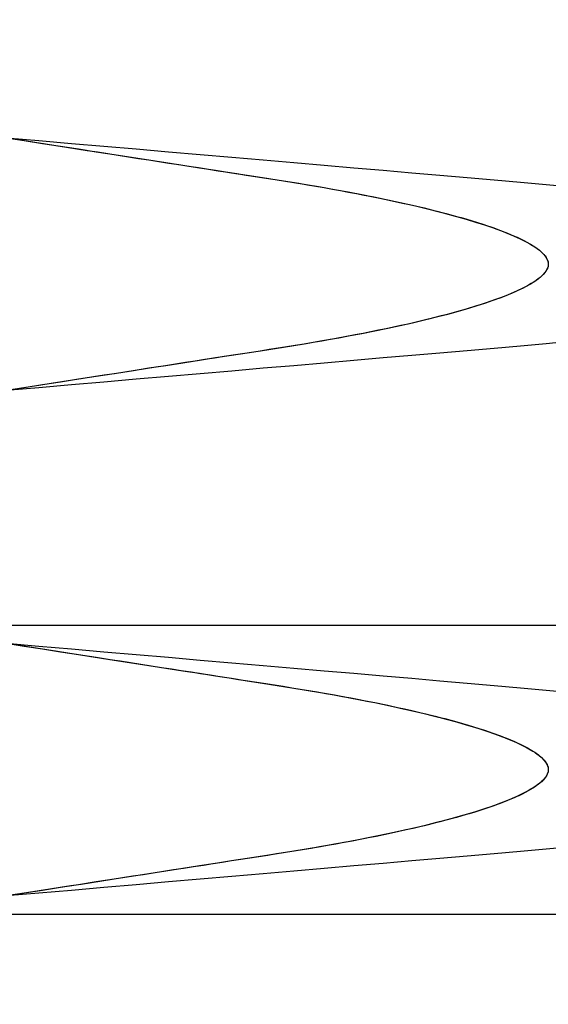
# Model space of a CAD drawing. Header units: millimetres. Extents: x -88 to 88, y -12 to 103.
# Tile 211 of 256: x -34.732 to -34.366, y 10.873 to 11.554. Entities that reach past the tile are written whole.
import ezdxf

# ---------------------------------------------------------------- set-up
doc = ezdxf.new("R2010")
doc.units = ezdxf.units.MM
doc.layers.add('Default', color=7, linetype='Continuous', true_color=0x000000)

msp = doc.modelspace()

# ---------------------------------------------------------------- linework, layer by layer
at = {"layer": 'Default', "color": 254, "true_color": 0xcad1ee, "extrusion": (0.866025, -5.93661e-15, -0.5)}
msp.add_lwpolyline([(11.67685, -20.54629), (11.67209, -20.54622), (11.66719, -20.54598), (11.66214, -20.54557), (11.65694, -20.54497), (11.65429, -20.54459), (11.65161, -20.54415), (11.6489, -20.54366), (11.64615, -20.54312), (11.64337, -20.54251), (11.64056, -20.54184), (11.63772, -20.5411), (11.63485, -20.54029), (11.63196, -20.53942), (11.62904, -20.53847), (11.6261, -20.53745), (11.62314, -20.53635), (11.62016, -20.53517), (11.61716, -20.5339), (11.61415, -20.53256), (11.61112, -20.53112), (11.60809, -20.5296), (11.60505, -20.52799), (11.60201, -20.52628), (11.59896, -20.52448), (11.59592, -20.52258), (11.59289, -20.52059), (11.58986, -20.51849), (11.58685, -20.51629), (11.58386, -20.51399), (11.5809, -20.51159), (11.57796, -20.50907), (11.57505, -20.50646), (11.57218, -20.50373), (11.56935, -20.5009), (11.56657, -20.49797), (11.56384, -20.49492), (11.56117, -20.49177), (11.55856, -20.48852), (11.55601, -20.48516), (11.55354, -20.4817), (11.55115, -20.47814), (11.54885, -20.47448), (11.54663, -20.47073), (11.5445, -20.46688), (11.54248, -20.46294), (11.54055, -20.45892), (11.53874, -20.45482), (11.53704, -20.45063), (11.53546, -20.44638), (11.534, -20.44205), (11.53267, -20.43766), (11.53147, -20.43322), (11.5304, -20.42872), (11.52947, -20.42417), (11.52867, -20.41959), (11.52802, -20.41497), (11.52751, -20.41032), (11.52715, -20.40566), (11.52693, -20.40098), (11.52685, -20.39629), (11.52693, -20.39161), (11.52715, -20.38693), (11.52751, -20.38226), (11.52802, -20.37762), (11.52867, -20.373), (11.52947, -20.36841), (11.5304, -20.36387), (11.53147, -20.35937), (11.53267, -20.35492), (11.534, -20.35053), (11.53546, -20.34621), (11.53704, -20.34195), (11.53874, -20.33777), (11.54055, -20.33366), (11.54248, -20.32964), (11.5445, -20.3257), (11.54663, -20.32186), (11.54885, -20.3181), (11.55115, -20.31444), (11.55354, -20.31088), (11.55601, -20.30742), (11.55856, -20.30407), (11.56117, -20.30081), (11.56384, -20.29766), (11.56657, -20.29462), (11.56935, -20.29168), (11.57218, -20.28885), (11.57505, -20.28613), (11.57796, -20.28351), (11.5809, -20.281), (11.58386, -20.27859), (11.58685, -20.27629), (11.58986, -20.27409), (11.59289, -20.272), (11.59592, -20.27), (11.59896, -20.2681), (11.60201, -20.2663), (11.60505, -20.2646), (11.60809, -20.26298), (11.61112, -20.26146), (11.61415, -20.26003), (11.61716, -20.25868), (11.62016, -20.25742), (11.62314, -20.25624), (11.6261, -20.25514), (11.62904, -20.25412), (11.63196, -20.25317), (11.63485, -20.25229), (11.63772, -20.25149), (11.64056, -20.25075), (11.64337, -20.25008), (11.64615, -20.24947), (11.6489, -20.24892), (11.65161, -20.24843), (11.65429, -20.248), (11.65694, -20.24762), (11.66214, -20.24702), (11.66719, -20.2466), (11.67209, -20.24637), (11.67685, -20.24629)], dxfattribs=at)
at = {"layer": 'Default', "color": 254, "true_color": 0xcad1ee, "extrusion": (0.866025, -9.03598e-14, 0.5)}
msp.add_lwpolyline([(11.44352, 13.14488), (11.44828, 13.14496), (11.45319, 13.1452), (11.45824, 13.14561), (11.46343, 13.14621), (11.46608, 13.14659), (11.46876, 13.14702), (11.47148, 13.14751), (11.47423, 13.14806), (11.47701, 13.14867), (11.47982, 13.14934), (11.48265, 13.15008), (11.48552, 13.15088), (11.48841, 13.15176), (11.49133, 13.15271), (11.49427, 13.15373), (11.49723, 13.15483), (11.50022, 13.15601), (11.50321, 13.15727), (11.50623, 13.15862), (11.50925, 13.16005), (11.51229, 13.16157), (11.51533, 13.16319), (11.51837, 13.16489), (11.52141, 13.16669), (11.52445, 13.16859), (11.52749, 13.17059), (11.53051, 13.17269), (11.53352, 13.17488), (11.53651, 13.17719), (11.53948, 13.17959), (11.54242, 13.1821), (11.54532, 13.18472), (11.54819, 13.18744), (11.55102, 13.19027), (11.5538, 13.19321), (11.55653, 13.19625), (11.55921, 13.1994), (11.56182, 13.20266), (11.56436, 13.20602), (11.56683, 13.20948), (11.56922, 13.21304), (11.57153, 13.21669), (11.57375, 13.22045), (11.57587, 13.2243), (11.5779, 13.22823), (11.57982, 13.23226), (11.58163, 13.23636), (11.58333, 13.24054), (11.58491, 13.2448), (11.58637, 13.24913), (11.5877, 13.25352), (11.58891, 13.25796), (11.58997, 13.26246), (11.59091, 13.267), (11.5917, 13.27159), (11.59235, 13.27621), (11.59286, 13.28085), (11.59323, 13.28552), (11.59345, 13.2902), (11.59352, 13.29488), (11.59345, 13.29957), (11.59323, 13.30425), (11.59286, 13.30892), (11.59235, 13.31356), (11.5917, 13.31818), (11.59091, 13.32276), (11.58997, 13.32731), (11.58891, 13.33181), (11.5877, 13.33625), (11.58637, 13.34064), (11.58491, 13.34497), (11.58333, 13.34922), (11.58163, 13.35341), (11.57982, 13.35751), (11.5779, 13.36154), (11.57587, 13.36547), (11.57375, 13.36932), (11.57153, 13.37307), (11.56922, 13.37673), (11.56683, 13.38029), (11.56436, 13.38375), (11.56182, 13.38711), (11.55921, 13.39037), (11.55653, 13.39351), (11.5538, 13.39656), (11.55102, 13.39949), (11.54819, 13.40232), (11.54532, 13.40505), (11.54242, 13.40767), (11.53948, 13.41018), (11.53651, 13.41258), (11.53352, 13.41488), (11.53051, 13.41708), (11.52749, 13.41918), (11.52445, 13.42118), (11.52141, 13.42307), (11.51837, 13.42488), (11.51533, 13.42658), (11.51229, 13.42819), (11.50925, 13.42972), (11.50623, 13.43115), (11.50321, 13.4325), (11.50022, 13.43376), (11.49723, 13.43494), (11.49427, 13.43604), (11.49133, 13.43706), (11.48841, 13.43801), (11.48552, 13.43888), (11.48265, 13.43969), (11.47982, 13.44043), (11.47701, 13.4411), (11.47423, 13.44171), (11.47148, 13.44226), (11.46876, 13.44275), (11.46608, 13.44318), (11.46343, 13.44356), (11.45824, 13.44416), (11.45319, 13.44457), (11.44828, 13.44481), (11.44352, 13.44488)], dxfattribs=at)
at = {"layer": 'Default', "color": 254, "true_color": 0xcad1ee, "extrusion": (0.866025, -3.09937e-14, -0.5)}
msp.add_lwpolyline([(11.32685, -20.24629), (11.33161, -20.24637), (11.33652, -20.2466), (11.34157, -20.24702), (11.34677, -20.24762), (11.34941, -20.248), (11.3521, -20.24843), (11.35481, -20.24892), (11.35756, -20.24947), (11.36034, -20.25008), (11.36315, -20.25075), (11.36599, -20.25149), (11.36885, -20.25229), (11.37175, -20.25317), (11.37466, -20.25412), (11.37761, -20.25514), (11.38057, -20.25624), (11.38355, -20.25742), (11.38655, -20.25868), (11.38956, -20.26003), (11.39258, -20.26146), (11.39562, -20.26298), (11.39866, -20.2646), (11.4017, -20.2663), (11.40475, -20.2681), (11.40779, -20.27), (11.41082, -20.272), (11.41385, -20.27409), (11.41685, -20.27629), (11.41984, -20.27859), (11.42281, -20.281), (11.42575, -20.28351), (11.42866, -20.28613), (11.43153, -20.28885), (11.43436, -20.29168), (11.43714, -20.29462), (11.43987, -20.29766), (11.44254, -20.30081), (11.44515, -20.30407), (11.44769, -20.30742), (11.45016, -20.31088), (11.45256, -20.31444), (11.45486, -20.3181), (11.45708, -20.32186), (11.45921, -20.3257), (11.46123, -20.32964), (11.46315, -20.33366), (11.46497, -20.33777), (11.46667, -20.34195), (11.46825, -20.34621), (11.4697, -20.35053), (11.47104, -20.35492), (11.47224, -20.35937), (11.47331, -20.36387), (11.47424, -20.36841), (11.47503, -20.373), (11.47569, -20.37762), (11.4762, -20.38226), (11.47656, -20.38693), (11.47678, -20.39161), (11.47685, -20.39629), (11.47678, -20.40098), (11.47656, -20.40566), (11.4762, -20.41032), (11.47569, -20.41497), (11.47503, -20.41959), (11.47424, -20.42417), (11.47331, -20.42872), (11.47224, -20.43322), (11.47104, -20.43766), (11.4697, -20.44205), (11.46825, -20.44638), (11.46667, -20.45063), (11.46497, -20.45482), (11.46315, -20.45892), (11.46123, -20.46294), (11.45921, -20.46688), (11.45708, -20.47073), (11.45486, -20.47448), (11.45256, -20.47814), (11.45016, -20.4817), (11.44769, -20.48516), (11.44515, -20.48852), (11.44254, -20.49177), (11.43987, -20.49492), (11.43714, -20.49797), (11.43436, -20.5009), (11.43153, -20.50373), (11.42866, -20.50646), (11.42575, -20.50907), (11.42281, -20.51159), (11.41984, -20.51399), (11.41685, -20.51629), (11.41385, -20.51849), (11.41082, -20.52059), (11.40779, -20.52258), (11.40475, -20.52448), (11.4017, -20.52628), (11.39866, -20.52799), (11.39562, -20.5296), (11.39258, -20.53112), (11.38956, -20.53256), (11.38655, -20.5339), (11.38355, -20.53517), (11.38057, -20.53635), (11.37761, -20.53745), (11.37466, -20.53847), (11.37175, -20.53942), (11.36885, -20.54029), (11.36599, -20.5411), (11.36315, -20.54184), (11.36034, -20.54251), (11.35756, -20.54312), (11.35481, -20.54366), (11.3521, -20.54415), (11.34941, -20.54459), (11.34677, -20.54497), (11.34157, -20.54557), (11.33652, -20.54598), (11.33161, -20.54622), (11.32685, -20.54629)], dxfattribs=at)
at = {"layer": 'Default', "color": 254, "true_color": 0xcad1ee, "extrusion": (0.866025, -2.7293e-14, 0.5)}
msp.add_lwpolyline([(11.44352, 13.44488), (11.43876, 13.44481), (11.43385, 13.44457), (11.4288, 13.44416), (11.42361, 13.44356), (11.42096, 13.44318), (11.41828, 13.44275), (11.41556, 13.44226), (11.41281, 13.44171), (11.41004, 13.4411), (11.40723, 13.44043), (11.40439, 13.43969), (11.40152, 13.43888), (11.39863, 13.43801), (11.39571, 13.43706), (11.39277, 13.43604), (11.38981, 13.43494), (11.38683, 13.43376), (11.38383, 13.4325), (11.38082, 13.43115), (11.37779, 13.42972), (11.37476, 13.42819), (11.37172, 13.42658), (11.36867, 13.42488), (11.36563, 13.42307), (11.36259, 13.42118), (11.35955, 13.41918), (11.35653, 13.41708), (11.35352, 13.41488), (11.35053, 13.41258), (11.34756, 13.41018), (11.34462, 13.40767), (11.34172, 13.40505), (11.33885, 13.40232), (11.33602, 13.39949), (11.33324, 13.39656), (11.33051, 13.39351), (11.32783, 13.39037), (11.32522, 13.38711), (11.32268, 13.38375), (11.32021, 13.38029), (11.31782, 13.37673), (11.31551, 13.37307), (11.31329, 13.36932), (11.31117, 13.36547), (11.30914, 13.36154), (11.30722, 13.35751), (11.30541, 13.35341), (11.30371, 13.34922), (11.30213, 13.34497), (11.30067, 13.34064), (11.29934, 13.33625), (11.29814, 13.33181), (11.29707, 13.32731), (11.29613, 13.32276), (11.29534, 13.31818), (11.29469, 13.31356), (11.29418, 13.30892), (11.29381, 13.30425), (11.29359, 13.29957), (11.29352, 13.29488), (11.29359, 13.2902), (11.29381, 13.28552), (11.29418, 13.28085), (11.29469, 13.27621), (11.29534, 13.27159), (11.29613, 13.267), (11.29707, 13.26246), (11.29814, 13.25796), (11.29934, 13.25352), (11.30067, 13.24913), (11.30213, 13.2448), (11.30371, 13.24054), (11.30541, 13.23636), (11.30722, 13.23226), (11.30914, 13.22823), (11.31117, 13.2243), (11.31329, 13.22045), (11.31551, 13.21669), (11.31782, 13.21304), (11.32021, 13.20948), (11.32268, 13.20602), (11.32522, 13.20266), (11.32783, 13.1994), (11.33051, 13.19625), (11.33324, 13.19321), (11.33602, 13.19027), (11.33885, 13.18744), (11.34172, 13.18472), (11.34462, 13.1821), (11.34756, 13.17959), (11.35053, 13.17719), (11.35352, 13.17488), (11.35653, 13.17269), (11.35955, 13.17059), (11.36259, 13.16859), (11.36563, 13.16669), (11.36867, 13.16489), (11.37172, 13.16319), (11.37476, 13.16157), (11.37779, 13.16005), (11.38082, 13.15862), (11.38383, 13.15727), (11.38683, 13.15601), (11.38981, 13.15483), (11.39277, 13.15373), (11.39571, 13.15271), (11.39863, 13.15176), (11.40152, 13.15088), (11.40439, 13.15008), (11.40723, 13.14934), (11.41004, 13.14867), (11.41281, 13.14806), (11.41556, 13.14751), (11.41828, 13.14702), (11.42096, 13.14659), (11.42361, 13.14621), (11.4288, 13.14561), (11.43385, 13.1452), (11.43876, 13.14496), (11.44352, 13.14488)], dxfattribs=at)
at = {"layer": 'Default', "color": 254, "true_color": 0xcad1ee, "extrusion": (0.866025, 1.00228e-14, -0.5)}
msp.add_lwpolyline([(11.32685, -20.54629), (11.32209, -20.54622), (11.31719, -20.54598), (11.31214, -20.54557), (11.30694, -20.54497), (11.30429, -20.54459), (11.30161, -20.54415), (11.2989, -20.54366), (11.29615, -20.54312), (11.29337, -20.54251), (11.29056, -20.54184), (11.28772, -20.5411), (11.28485, -20.54029), (11.28196, -20.53942), (11.27904, -20.53847), (11.2761, -20.53745), (11.27314, -20.53635), (11.27016, -20.53517), (11.26716, -20.5339), (11.26415, -20.53256), (11.26112, -20.53112), (11.25809, -20.5296), (11.25505, -20.52799), (11.25201, -20.52628), (11.24896, -20.52448), (11.24592, -20.52258), (11.24289, -20.52059), (11.23986, -20.51849), (11.23685, -20.51629), (11.23386, -20.51399), (11.2309, -20.51159), (11.22796, -20.50907), (11.22505, -20.50646), (11.22218, -20.50373), (11.21935, -20.5009), (11.21657, -20.49797), (11.21384, -20.49492), (11.21117, -20.49177), (11.20856, -20.48852), (11.20601, -20.48516), (11.20354, -20.4817), (11.20115, -20.47814), (11.19885, -20.47448), (11.19663, -20.47073), (11.1945, -20.46688), (11.19248, -20.46294), (11.19055, -20.45892), (11.18874, -20.45482), (11.18704, -20.45063), (11.18546, -20.44638), (11.184, -20.44205), (11.18267, -20.43766), (11.18147, -20.43322), (11.1804, -20.42872), (11.17947, -20.42417), (11.17867, -20.41959), (11.17802, -20.41497), (11.17751, -20.41032), (11.17715, -20.40566), (11.17693, -20.40098), (11.17685, -20.39629), (11.17693, -20.39161), (11.17715, -20.38693), (11.17751, -20.38226), (11.17802, -20.37762), (11.17867, -20.373), (11.17947, -20.36841), (11.1804, -20.36387), (11.18147, -20.35937), (11.18267, -20.35492), (11.184, -20.35053), (11.18546, -20.34621), (11.18704, -20.34195), (11.18874, -20.33777), (11.19055, -20.33366), (11.19248, -20.32964), (11.1945, -20.3257), (11.19663, -20.32186), (11.19885, -20.3181), (11.20115, -20.31444), (11.20354, -20.31088), (11.20601, -20.30742), (11.20856, -20.30407), (11.21117, -20.30081), (11.21384, -20.29766), (11.21657, -20.29462), (11.21935, -20.29168), (11.22218, -20.28885), (11.22505, -20.28613), (11.22796, -20.28351), (11.2309, -20.281), (11.23386, -20.27859), (11.23685, -20.27629), (11.23986, -20.27409), (11.24289, -20.272), (11.24592, -20.27), (11.24896, -20.2681), (11.25201, -20.2663), (11.25505, -20.2646), (11.25809, -20.26298), (11.26112, -20.26146), (11.26415, -20.26003), (11.26716, -20.25868), (11.27016, -20.25742), (11.27314, -20.25624), (11.2761, -20.25514), (11.27904, -20.25412), (11.28196, -20.25317), (11.28485, -20.25229), (11.28772, -20.25149), (11.29056, -20.25075), (11.29337, -20.25008), (11.29615, -20.24947), (11.2989, -20.24892), (11.30161, -20.24843), (11.30429, -20.248), (11.30694, -20.24762), (11.31214, -20.24702), (11.31719, -20.2466), (11.32209, -20.24637), (11.32685, -20.24629)], dxfattribs=at)
at = {"layer": 'Default', "color": 254, "true_color": 0xcad1ee, "extrusion": (0.866025, -2.92976e-15, 0.5)}
msp.add_lwpolyline([(11.09352, 13.14488), (11.09828, 13.14496), (11.10319, 13.1452), (11.10824, 13.14561), (11.11343, 13.14621), (11.11608, 13.14659), (11.11876, 13.14702), (11.12148, 13.14751), (11.12423, 13.14806), (11.12701, 13.14867), (11.12982, 13.14934), (11.13265, 13.15008), (11.13552, 13.15088), (11.13841, 13.15176), (11.14133, 13.15271), (11.14427, 13.15373), (11.14723, 13.15483), (11.15022, 13.15601), (11.15321, 13.15727), (11.15623, 13.15862), (11.15925, 13.16005), (11.16229, 13.16157), (11.16533, 13.16319), (11.16837, 13.16489), (11.17141, 13.16669), (11.17445, 13.16859), (11.17749, 13.17059), (11.18051, 13.17269), (11.18352, 13.17488), (11.18651, 13.17719), (11.18948, 13.17959), (11.19242, 13.1821), (11.19532, 13.18472), (11.19819, 13.18744), (11.20102, 13.19027), (11.2038, 13.19321), (11.20653, 13.19625), (11.20921, 13.1994), (11.21182, 13.20266), (11.21436, 13.20602), (11.21683, 13.20948), (11.21922, 13.21304), (11.22153, 13.21669), (11.22375, 13.22045), (11.22587, 13.2243), (11.2279, 13.22823), (11.22982, 13.23226), (11.23163, 13.23636), (11.23333, 13.24054), (11.23491, 13.2448), (11.23637, 13.24913), (11.2377, 13.25352), (11.23891, 13.25796), (11.23997, 13.26246), (11.24091, 13.267), (11.2417, 13.27159), (11.24235, 13.27621), (11.24286, 13.28085), (11.24323, 13.28552), (11.24345, 13.2902), (11.24352, 13.29488), (11.24345, 13.29957), (11.24323, 13.30425), (11.24286, 13.30892), (11.24235, 13.31356), (11.2417, 13.31818), (11.24091, 13.32276), (11.23997, 13.32731), (11.23891, 13.33181), (11.2377, 13.33625), (11.23637, 13.34064), (11.23491, 13.34497), (11.23333, 13.34922), (11.23163, 13.35341), (11.22982, 13.35751), (11.2279, 13.36154), (11.22587, 13.36547), (11.22375, 13.36932), (11.22153, 13.37307), (11.21922, 13.37673), (11.21683, 13.38029), (11.21436, 13.38375), (11.21182, 13.38711), (11.20921, 13.39037), (11.20653, 13.39351), (11.2038, 13.39656), (11.20102, 13.39949), (11.19819, 13.40232), (11.19532, 13.40505), (11.19242, 13.40767), (11.18948, 13.41018), (11.18651, 13.41258), (11.18352, 13.41488), (11.18051, 13.41708), (11.17749, 13.41918), (11.17445, 13.42118), (11.17141, 13.42307), (11.16837, 13.42488), (11.16533, 13.42658), (11.16229, 13.42819), (11.15925, 13.42972), (11.15623, 13.43115), (11.15321, 13.4325), (11.15022, 13.43376), (11.14723, 13.43494), (11.14427, 13.43604), (11.14133, 13.43706), (11.13841, 13.43801), (11.13552, 13.43888), (11.13265, 13.43969), (11.12982, 13.44043), (11.12701, 13.4411), (11.12423, 13.44171), (11.12148, 13.44226), (11.11876, 13.44275), (11.11608, 13.44318), (11.11343, 13.44356), (11.10824, 13.44416), (11.10319, 13.44457), (11.09828, 13.44481), (11.09352, 13.44488)], dxfattribs=at)
at = {"layer": 'Default', "color": 254, "true_color": 0xcad1ee}
for points in [[(-47.38118, 11.13519), (-33.80118, 11.13519)], [(-47.38118, 11.13519), (-33.80118, 11.13519)], [(-36.39118, 11.13519), (-33.79118, 11.13519)], [(-36.39118, 10.93519), (-33.99118, 10.93519)]]:
    msp.add_lwpolyline(points, dxfattribs=at)
at = {"layer": 'Default', "color": 254, "true_color": 0xcad1ee, "extrusion": (0.866025, -8.04912e-14, -0.5)}
msp.add_lwpolyline([(10.97685, -20.24629), (10.98161, -20.24637), (10.98652, -20.2466), (10.99157, -20.24702), (10.99677, -20.24762), (10.99941, -20.248), (11.0021, -20.24843), (11.00481, -20.24892), (11.00756, -20.24947), (11.01034, -20.25008), (11.01315, -20.25075), (11.01599, -20.25149), (11.01885, -20.25229), (11.02175, -20.25317), (11.02466, -20.25412), (11.02761, -20.25514), (11.03057, -20.25624), (11.03355, -20.25742), (11.03655, -20.25868), (11.03956, -20.26003), (11.04258, -20.26146), (11.04562, -20.26298), (11.04866, -20.2646), (11.0517, -20.2663), (11.05475, -20.2681), (11.05779, -20.27), (11.06082, -20.272), (11.06385, -20.27409), (11.06685, -20.27629), (11.06984, -20.27859), (11.07281, -20.281), (11.07575, -20.28351), (11.07866, -20.28613), (11.08153, -20.28885), (11.08436, -20.29168), (11.08714, -20.29462), (11.08987, -20.29766), (11.09254, -20.30081), (11.09515, -20.30407), (11.09769, -20.30742), (11.10016, -20.31088), (11.10256, -20.31444), (11.10486, -20.3181), (11.10708, -20.32186), (11.10921, -20.3257), (11.11123, -20.32964), (11.11315, -20.33366), (11.11497, -20.33777), (11.11667, -20.34195), (11.11825, -20.34621), (11.1197, -20.35053), (11.12104, -20.35492), (11.12224, -20.35937), (11.12331, -20.36387), (11.12424, -20.36841), (11.12503, -20.373), (11.12569, -20.37762), (11.1262, -20.38226), (11.12656, -20.38693), (11.12678, -20.39161), (11.12685, -20.39629), (11.12678, -20.40098), (11.12656, -20.40566), (11.1262, -20.41032), (11.12569, -20.41497), (11.12503, -20.41959), (11.12424, -20.42417), (11.12331, -20.42872), (11.12224, -20.43322), (11.12104, -20.43766), (11.1197, -20.44205), (11.11825, -20.44638), (11.11667, -20.45063), (11.11497, -20.45482), (11.11315, -20.45892), (11.11123, -20.46294), (11.10921, -20.46688), (11.10708, -20.47073), (11.10486, -20.47448), (11.10256, -20.47814), (11.10016, -20.4817), (11.09769, -20.48516), (11.09515, -20.48852), (11.09254, -20.49177), (11.08987, -20.49492), (11.08714, -20.49797), (11.08436, -20.5009), (11.08153, -20.50373), (11.07866, -20.50646), (11.07575, -20.50907), (11.07281, -20.51159), (11.06984, -20.51399), (11.06685, -20.51629), (11.06385, -20.51849), (11.06082, -20.52059), (11.05779, -20.52258), (11.05475, -20.52448), (11.0517, -20.52628), (11.04866, -20.52799), (11.04562, -20.5296), (11.04258, -20.53112), (11.03956, -20.53256), (11.03655, -20.5339), (11.03355, -20.53517), (11.03057, -20.53635), (11.02761, -20.53745), (11.02466, -20.53847), (11.02175, -20.53942), (11.01885, -20.54029), (11.01599, -20.5411), (11.01315, -20.54184), (11.01034, -20.54251), (11.00756, -20.54312), (11.00481, -20.54366), (11.0021, -20.54415), (10.99941, -20.54459), (10.99677, -20.54497), (10.99157, -20.54557), (10.98652, -20.54598), (10.98161, -20.54622), (10.97685, -20.54629)], dxfattribs=at)
at = {"layer": 'Default', "color": 254, "true_color": 0xcad1ee, "extrusion": (0.866025, 4.24815e-14, 0.5)}
msp.add_lwpolyline([(11.09352, 13.44488), (11.08876, 13.44481), (11.08385, 13.44457), (11.0788, 13.44416), (11.07361, 13.44356), (11.07096, 13.44318), (11.06828, 13.44275), (11.06556, 13.44226), (11.06281, 13.44171), (11.06004, 13.4411), (11.05723, 13.44043), (11.05439, 13.43969), (11.05152, 13.43888), (11.04863, 13.43801), (11.04571, 13.43706), (11.04277, 13.43604), (11.03981, 13.43494), (11.03683, 13.43376), (11.03383, 13.4325), (11.03082, 13.43115), (11.02779, 13.42972), (11.02476, 13.42819), (11.02172, 13.42658), (11.01867, 13.42488), (11.01563, 13.42307), (11.01259, 13.42118), (11.00955, 13.41918), (11.00653, 13.41708), (11.00352, 13.41488), (11.00053, 13.41258), (10.99756, 13.41018), (10.99462, 13.40767), (10.99172, 13.40505), (10.98885, 13.40232), (10.98602, 13.39949), (10.98324, 13.39656), (10.98051, 13.39351), (10.97783, 13.39037), (10.97522, 13.38711), (10.97268, 13.38375), (10.97021, 13.38029), (10.96782, 13.37673), (10.96551, 13.37307), (10.96329, 13.36932), (10.96117, 13.36547), (10.95914, 13.36154), (10.95722, 13.35751), (10.95541, 13.35341), (10.95371, 13.34922), (10.95213, 13.34497), (10.95067, 13.34064), (10.94934, 13.33625), (10.94814, 13.33181), (10.94707, 13.32731), (10.94613, 13.32276), (10.94534, 13.31818), (10.94469, 13.31356), (10.94418, 13.30892), (10.94381, 13.30425), (10.94359, 13.29957), (10.94352, 13.29488), (10.94359, 13.2902), (10.94381, 13.28552), (10.94418, 13.28085), (10.94469, 13.27621), (10.94534, 13.27159), (10.94613, 13.267), (10.94707, 13.26246), (10.94814, 13.25796), (10.94934, 13.25352), (10.95067, 13.24913), (10.95213, 13.2448), (10.95371, 13.24054), (10.95541, 13.23636), (10.95722, 13.23226), (10.95914, 13.22823), (10.96117, 13.2243), (10.96329, 13.22045), (10.96551, 13.21669), (10.96782, 13.21304), (10.97021, 13.20948), (10.97268, 13.20602), (10.97522, 13.20266), (10.97783, 13.1994), (10.98051, 13.19625), (10.98324, 13.19321), (10.98602, 13.19027), (10.98885, 13.18744), (10.99172, 13.18472), (10.99462, 13.1821), (10.99756, 13.17959), (11.00053, 13.17719), (11.00352, 13.17488), (11.00653, 13.17269), (11.00955, 13.17059), (11.01259, 13.16859), (11.01563, 13.16669), (11.01867, 13.16489), (11.02172, 13.16319), (11.02476, 13.16157), (11.02779, 13.16005), (11.03082, 13.15862), (11.03383, 13.15727), (11.03683, 13.15601), (11.03981, 13.15483), (11.04277, 13.15373), (11.04571, 13.15271), (11.04863, 13.15176), (11.05152, 13.15088), (11.05439, 13.15008), (11.05723, 13.14934), (11.06004, 13.14867), (11.06281, 13.14806), (11.06556, 13.14751), (11.06828, 13.14702), (11.07096, 13.14659), (11.07361, 13.14621), (11.0788, 13.14561), (11.08385, 13.1452), (11.08876, 13.14496), (11.09352, 13.14488)], dxfattribs=at)
at = {"layer": 'Default', "color": 254, "true_color": 0xcad1ee, "extrusion": (0.866025, 3.95517e-14, -0.5)}
msp.add_lwpolyline([(10.97685, -20.54629), (10.97209, -20.54622), (10.96719, -20.54598), (10.96214, -20.54557), (10.95694, -20.54497), (10.95429, -20.54459), (10.95161, -20.54415), (10.9489, -20.54366), (10.94615, -20.54312), (10.94337, -20.54251), (10.94056, -20.54184), (10.93772, -20.5411), (10.93485, -20.54029), (10.93196, -20.53942), (10.92904, -20.53847), (10.9261, -20.53745), (10.92314, -20.53635), (10.92016, -20.53517), (10.91716, -20.5339), (10.91415, -20.53256), (10.91112, -20.53112), (10.90809, -20.5296), (10.90505, -20.52799), (10.90201, -20.52628), (10.89896, -20.52448), (10.89592, -20.52258), (10.89289, -20.52059), (10.88986, -20.51849), (10.88685, -20.51629), (10.88386, -20.51399), (10.8809, -20.51159), (10.87796, -20.50907), (10.87505, -20.50646), (10.87218, -20.50373), (10.86935, -20.5009), (10.86657, -20.49797), (10.86384, -20.49492), (10.86117, -20.49177), (10.85856, -20.48852), (10.85601, -20.48516), (10.85354, -20.4817), (10.85115, -20.47814), (10.84885, -20.47448), (10.84663, -20.47073), (10.8445, -20.46688), (10.84248, -20.46294), (10.84055, -20.45892), (10.83874, -20.45482), (10.83704, -20.45063), (10.83546, -20.44638), (10.834, -20.44205), (10.83267, -20.43766), (10.83147, -20.43322), (10.8304, -20.42872), (10.82947, -20.42417), (10.82867, -20.41959), (10.82802, -20.41497), (10.82751, -20.41032), (10.82715, -20.40566), (10.82693, -20.40098), (10.82685, -20.39629), (10.82693, -20.39161), (10.82715, -20.38693), (10.82751, -20.38226), (10.82802, -20.37762), (10.82867, -20.373), (10.82947, -20.36841), (10.8304, -20.36387), (10.83147, -20.35937), (10.83267, -20.35492), (10.834, -20.35053), (10.83546, -20.34621), (10.83704, -20.34195), (10.83874, -20.33777), (10.84055, -20.33366), (10.84248, -20.32964), (10.8445, -20.3257), (10.84663, -20.32186), (10.84885, -20.3181), (10.85115, -20.31444), (10.85354, -20.31088), (10.85601, -20.30742), (10.85856, -20.30407), (10.86117, -20.30081), (10.86384, -20.29766), (10.86657, -20.29462), (10.86935, -20.29168), (10.87218, -20.28885), (10.87505, -20.28613), (10.87796, -20.28351), (10.8809, -20.281), (10.88386, -20.27859), (10.88685, -20.27629), (10.88986, -20.27409), (10.89289, -20.272), (10.89592, -20.27), (10.89896, -20.2681), (10.90201, -20.2663), (10.90505, -20.2646), (10.90809, -20.26298), (10.91112, -20.26146), (10.91415, -20.26003), (10.91716, -20.25868), (10.92016, -20.25742), (10.92314, -20.25624), (10.9261, -20.25514), (10.92904, -20.25412), (10.93196, -20.25317), (10.93485, -20.25229), (10.93772, -20.25149), (10.94056, -20.25075), (10.94337, -20.25008), (10.94615, -20.24947), (10.9489, -20.24892), (10.95161, -20.24843), (10.95429, -20.248), (10.95694, -20.24762), (10.96214, -20.24702), (10.96719, -20.2466), (10.97209, -20.24637), (10.97685, -20.24629)], dxfattribs=at)
at = {"layer": 'Default', "color": 254, "true_color": 0xcad1ee, "extrusion": (0.866025, -9.21716e-14, 0.5)}
msp.add_lwpolyline([(10.74352, 13.14488), (10.74828, 13.14496), (10.75319, 13.1452), (10.75824, 13.14561), (10.76343, 13.14621), (10.76608, 13.14659), (10.76876, 13.14702), (10.77148, 13.14751), (10.77423, 13.14806), (10.77701, 13.14867), (10.77982, 13.14934), (10.78265, 13.15008), (10.78552, 13.15088), (10.78841, 13.15176), (10.79133, 13.15271), (10.79427, 13.15373), (10.79723, 13.15483), (10.80022, 13.15601), (10.80321, 13.15727), (10.80623, 13.15862), (10.80925, 13.16005), (10.81229, 13.16157), (10.81533, 13.16319), (10.81837, 13.16489), (10.82141, 13.16669), (10.82445, 13.16859), (10.82749, 13.17059), (10.83051, 13.17269), (10.83352, 13.17488), (10.83651, 13.17719), (10.83948, 13.17959), (10.84242, 13.1821), (10.84532, 13.18472), (10.84819, 13.18744), (10.85102, 13.19027), (10.8538, 13.19321), (10.85653, 13.19625), (10.85921, 13.1994), (10.86182, 13.20266), (10.86436, 13.20602), (10.86683, 13.20948), (10.86922, 13.21304), (10.87153, 13.21669), (10.87375, 13.22045), (10.87587, 13.2243), (10.8779, 13.22823), (10.87982, 13.23226), (10.88163, 13.23636), (10.88333, 13.24054), (10.88491, 13.2448), (10.88637, 13.24913), (10.8877, 13.25352), (10.88891, 13.25796), (10.88997, 13.26246), (10.89091, 13.267), (10.8917, 13.27159), (10.89235, 13.27621), (10.89286, 13.28085), (10.89323, 13.28552), (10.89345, 13.2902), (10.89352, 13.29488), (10.89345, 13.29957), (10.89323, 13.30425), (10.89286, 13.30892), (10.89235, 13.31356), (10.8917, 13.31818), (10.89091, 13.32276), (10.88997, 13.32731), (10.88891, 13.33181), (10.8877, 13.33625), (10.88637, 13.34064), (10.88491, 13.34497), (10.88333, 13.34922), (10.88163, 13.35341), (10.87982, 13.35751), (10.8779, 13.36154), (10.87587, 13.36547), (10.87375, 13.36932), (10.87153, 13.37307), (10.86922, 13.37673), (10.86683, 13.38029), (10.86436, 13.38375), (10.86182, 13.38711), (10.85921, 13.39037), (10.85653, 13.39351), (10.8538, 13.39656), (10.85102, 13.39949), (10.84819, 13.40232), (10.84532, 13.40505), (10.84242, 13.40767), (10.83948, 13.41018), (10.83651, 13.41258), (10.83352, 13.41488), (10.83051, 13.41708), (10.82749, 13.41918), (10.82445, 13.42118), (10.82141, 13.42307), (10.81837, 13.42488), (10.81533, 13.42658), (10.81229, 13.42819), (10.80925, 13.42972), (10.80623, 13.43115), (10.80321, 13.4325), (10.80022, 13.43376), (10.79723, 13.43494), (10.79427, 13.43604), (10.79133, 13.43706), (10.78841, 13.43801), (10.78552, 13.43888), (10.78265, 13.43969), (10.77982, 13.44043), (10.77701, 13.4411), (10.77423, 13.44171), (10.77148, 13.44226), (10.76876, 13.44275), (10.76608, 13.44318), (10.76343, 13.44356), (10.75824, 13.44416), (10.75319, 13.44457), (10.74828, 13.44481), (10.74352, 13.44488)], dxfattribs=at)
at = {"layer": 'Default', "color": 254, "true_color": 0xcad1ee}
for points in [[(-34.74118, 11.47269, -4.475), (-34.72862, 11.47073, -4.47479), (-34.71609, 11.46878, -4.47416), (-34.70359, 11.46684, -4.47311), (-34.69116, 11.46491, -4.47165), (-34.67881, 11.46299, -4.46978), (-34.66657, 11.46108, -4.4675), (-34.65445, 11.4592, -4.46483), (-34.64247, 11.45733, -4.46178), (-34.63065, 11.45549, -4.45834), (-34.619, 11.45368, -4.45454), (-34.60755, 11.4519, -4.45038), (-34.59631, 11.45015, -4.44589), (-34.58528, 11.44844, -4.44106), (-34.5745, 11.44676, -4.43592), (-34.56396, 11.44512, -4.43048), (-34.55368, 11.44352, -4.42476), (-34.54358, 11.44192, -4.41872), (-34.5336, 11.44028, -4.41231), (-34.52376, 11.4386, -4.40554), (-34.51407, 11.43689, -4.3984), (-34.50455, 11.43514, -4.39092), (-34.49522, 11.43336, -4.38308), (-34.48611, 11.43155, -4.37489), (-34.47723, 11.42971, -4.36637), (-34.46859, 11.42785, -4.35753), (-34.46021, 11.42596, -4.34836), (-34.45212, 11.42406, -4.3389), (-34.44433, 11.42213, -4.32914), (-34.43685, 11.4202, -4.31911), (-34.42969, 11.41826, -4.30881), (-34.42288, 11.41631, -4.29827), (-34.41642, 11.41435, -4.2875), (-34.41032, 11.4124, -4.27652), (-34.4046, 11.41045, -4.26535), (-34.39926, 11.40851, -4.25401), (-34.39431, 11.40657, -4.24251), (-34.38976, 11.40465, -4.23088), (-34.38561, 11.40275, -4.21914), (-34.38186, 11.40086, -4.20731), (-34.37852, 11.399, -4.1954), (-34.37558, 11.39716, -4.18345), (-34.37305, 11.39535, -4.17146), (-34.37092, 11.39357, -4.15947), (-34.3692, 11.39182, -4.14748), (-34.36786, 11.3901, -4.13552), (-34.36692, 11.38843, -4.12361), (-34.36636, 11.38679, -4.11177), (-34.36618, 11.38519, -4.1), (-34.36636, 11.38359, -4.08823), (-34.36692, 11.38195, -4.07639), (-34.36786, 11.38027, -4.06448), (-34.3692, 11.37856, -4.05252), (-34.37092, 11.37681, -4.04053), (-34.37305, 11.37503, -4.02854), (-34.37558, 11.37321, -4.01655), (-34.37852, 11.37138, -4.0046), (-34.38186, 11.36951, -3.99269), (-34.38561, 11.36763, -3.98086), (-34.38976, 11.36572, -3.96912), (-34.39431, 11.3638, -3.95749), (-34.39926, 11.36187, -3.94599), (-34.4046, 11.35992, -3.93465), (-34.41032, 11.35797, -3.92348), (-34.41642, 11.35602, -3.9125), (-34.42288, 11.35407, -3.90173), (-34.42969, 11.35212, -3.89119), (-34.43685, 11.35017, -3.88089), (-34.44433, 11.34824, -3.87086), (-34.45212, 11.34632, -3.8611), (-34.46021, 11.34442, -3.85164), (-34.46859, 11.34253, -3.84247), (-34.47723, 11.34067, -3.83363), (-34.48611, 11.33883, -3.82511), (-34.49522, 11.33702, -3.81692), (-34.50455, 11.33523, -3.80908), (-34.51407, 11.33349, -3.8016), (-34.52376, 11.33177, -3.79446), (-34.5336, 11.33009, -3.78769), (-34.54358, 11.32845, -3.78128), (-34.55368, 11.32685, -3.77524), (-34.56396, 11.32525, -3.76952), (-34.5745, 11.32362, -3.76408), (-34.58528, 11.32194, -3.75894), (-34.59631, 11.32022, -3.75411), (-34.60755, 11.31847, -3.74962), (-34.619, 11.31669, -3.74546), (-34.63065, 11.31488, -3.74166), (-34.64247, 11.31304, -3.73822), (-34.65445, 11.31118, -3.73517), (-34.66657, 11.30929, -3.7325), (-34.67881, 11.30739, -3.73022), (-34.69116, 11.30547, -3.72835), (-34.70359, 11.30353, -3.72689), (-34.71609, 11.30159, -3.72584), (-34.72862, 11.29964, -3.72521), (-34.74118, 11.29769, -3.725)], [(-34.74117, 11.47269, -4.775), (-34.71857, 11.47073, -4.77462), (-34.69601, 11.46878, -4.77349), (-34.67352, 11.46684, -4.7716), (-34.65115, 11.46491, -4.76897), (-34.62892, 11.46299, -4.7656), (-34.60688, 11.46108, -4.76151), (-34.58506, 11.4592, -4.7567), (-34.5635, 11.45733, -4.7512), (-34.54222, 11.45549, -4.74502), (-34.52126, 11.45368, -4.73817), (-34.50065, 11.4519, -4.73069), (-34.48041, 11.45015, -4.7226), (-34.46057, 11.44844, -4.71391), (-34.44115, 11.44676, -4.70466), (-34.42218, 11.44512, -4.69487), (-34.40367, 11.44352, -4.68457), (-34.3855, 11.44192, -4.67369), (-34.36754, 11.44028, -4.66216), (-34.34982, 11.4386, -4.64997)], [(-34.73582, 11.47186, -4.47496), (-34.72855, 11.47072, -4.47479), (-34.72127, 11.46959, -4.47447), (-34.714, 11.46846, -4.47402), (-34.70672, 11.46733, -4.47341), (-34.69944, 11.4662, -4.47267), (-34.69224, 11.46507, -4.47179), (-34.68505, 11.46396, -4.47078), (-34.67789, 11.46284, -4.46962), (-34.67075, 11.46173, -4.46833), (-34.66365, 11.46063, -4.4669), (-34.65657, 11.45953, -4.46533), (-34.64953, 11.45843, -4.46363), (-34.64252, 11.45734, -4.46179), (-34.63554, 11.45626, -4.45982), (-34.62861, 11.45518, -4.45771), (-34.62171, 11.4541, -4.45546), (-34.61485, 11.45304, -4.45309), (-34.60804, 11.45198, -4.45057), (-34.60128, 11.45093, -4.44793), (-34.59456, 11.44988, -4.44515), (-34.58789, 11.44884, -4.44224), (-34.58154, 11.44786, -4.43932), (-34.57525, 11.44689, -4.4363), (-34.56902, 11.44592, -4.43315), (-34.56286, 11.44497, -4.4299), (-34.55677, 11.44402, -4.42653), (-34.55073, 11.44307, -4.42304), (-34.54475, 11.44211, -4.41944), (-34.53882, 11.44115, -4.41572), (-34.53285, 11.44016, -4.41181), (-34.52698, 11.43916, -4.40781), (-34.52119, 11.43816, -4.4037), (-34.51549, 11.43715, -4.39949), (-34.50987, 11.43613, -4.39517), (-34.50433, 11.4351, -4.39075), (-34.49887, 11.43406, -4.38621), (-34.49348, 11.43302, -4.38155), (-34.48797, 11.43192, -4.37661), (-34.48258, 11.43083, -4.37157), (-34.47729, 11.42972, -4.36644), (-34.4721, 11.42861, -4.3612), (-34.46703, 11.4275, -4.35587), (-34.46207, 11.42639, -4.35045), (-34.45722, 11.42527, -4.34494), (-34.45248, 11.42414, -4.33934), (-34.44786, 11.42302, -4.33365), (-34.44335, 11.42189, -4.32788), (-34.43896, 11.42076, -4.32202), (-34.43469, 11.41962, -4.31608), (-34.43053, 11.41849, -4.31006), (-34.42649, 11.41736, -4.30396), (-34.42258, 11.41622, -4.29779), (-34.41878, 11.41508, -4.29154), (-34.41511, 11.41394, -4.28522), (-34.41156, 11.41281, -4.27882), (-34.40813, 11.41167, -4.27236), (-34.40484, 11.41053, -4.26583), (-34.40166, 11.4094, -4.25924), (-34.39862, 11.40827, -4.25258), (-34.3957, 11.40713, -4.24586), (-34.39292, 11.406, -4.23908), (-34.39027, 11.40488, -4.23224), (-34.38774, 11.40375, -4.22535), (-34.38536, 11.40263, -4.2184), (-34.3831, 11.40151, -4.2114), (-34.38098, 11.4004, -4.20434), (-34.379, 11.39928, -4.19724), (-34.37716, 11.39818, -4.19009), (-34.37545, 11.39708, -4.1829), (-34.37394, 11.39602, -4.1759), (-34.37256, 11.39497, -4.1689), (-34.37131, 11.39392, -4.16188), (-34.3702, 11.39289, -4.15485), (-34.36923, 11.39186, -4.14779), (-34.36839, 11.39084, -4.14071), (-34.36768, 11.38983, -4.13361), (-34.36711, 11.38883, -4.12646), (-34.36668, 11.38785, -4.11949), (-34.36638, 11.38689, -4.11252), (-34.36621, 11.38594, -4.10556), (-34.36617, 11.38499, -4.0986), (-34.36626, 11.38405, -4.09164), (-34.36649, 11.38309, -4.08468), (-34.36684, 11.38213, -4.07772), (-34.36732, 11.38116, -4.07075), (-34.36795, 11.38014, -4.06352), (-34.36873, 11.3791, -4.05632), (-34.36964, 11.37807, -4.04914), (-34.37069, 11.37702, -4.04198), (-34.37188, 11.37597, -4.03485), (-34.3732, 11.37491, -4.02775), (-34.37466, 11.37384, -4.02067), (-34.37626, 11.37277, -4.01363), (-34.37799, 11.37169, -4.00662), (-34.37985, 11.3706, -3.99964), (-34.38185, 11.36951, -3.9927), (-34.38399, 11.36842, -3.9858), (-34.38625, 11.36732, -3.97894), (-34.38865, 11.36621, -3.97212), (-34.39119, 11.3651, -3.96535), (-34.39385, 11.36399, -3.95862), (-34.39668, 11.36286, -3.95186), (-34.39964, 11.36173, -3.94516), (-34.40272, 11.36059, -3.93853), (-34.40593, 11.35946, -3.93197), (-34.40926, 11.35833, -3.92548), (-34.41271, 11.35719, -3.91907), (-34.41629, 11.35606, -3.91272), (-34.41998, 11.35493, -3.90646), (-34.42379, 11.3538, -3.90027), (-34.42772, 11.35267, -3.89415), (-34.43177, 11.35154, -3.88812), (-34.43592, 11.35042, -3.88217), (-34.4402, 11.3493, -3.87631), (-34.44458, 11.34818, -3.87052), (-34.44908, 11.34706, -3.86483), (-34.45368, 11.34594, -3.85922), (-34.45839, 11.34484, -3.8537), (-34.46321, 11.34373, -3.84828), (-34.46814, 11.34263, -3.84295), (-34.47317, 11.34153, -3.83771), (-34.4783, 11.34044, -3.83256), (-34.48353, 11.33935, -3.82752), (-34.48886, 11.33827, -3.82257), (-34.4943, 11.3372, -3.81773), (-34.49983, 11.33613, -3.81299), (-34.50545, 11.33506, -3.80835), (-34.51117, 11.33401, -3.80382), (-34.51699, 11.33296, -3.79939), (-34.5229, 11.33192, -3.79507), (-34.5289, 11.33089, -3.79087), (-34.53499, 11.32986, -3.78677), (-34.54116, 11.32884, -3.78279), (-34.54713, 11.32788, -3.77911), (-34.55314, 11.32693, -3.77555), (-34.55921, 11.32597, -3.77211), (-34.56533, 11.32502, -3.76878), (-34.57152, 11.32406, -3.76557), (-34.57777, 11.3231, -3.76247), (-34.58409, 11.32212, -3.75949), (-34.59047, 11.32113, -3.75662), (-34.59711, 11.3201, -3.75378), (-34.60378, 11.31906, -3.75108), (-34.61048, 11.31802, -3.74851), (-34.61723, 11.31697, -3.74607), (-34.62402, 11.31591, -3.74377), (-34.63086, 11.31485, -3.74159), (-34.63775, 11.31378, -3.73954), (-34.6447, 11.31269, -3.73762), (-34.65185, 11.31158, -3.73579), (-34.65903, 11.31046, -3.73411), (-34.66624, 11.30934, -3.73256), (-34.67347, 11.30822, -3.73116), (-34.68073, 11.30709, -3.7299), (-34.68801, 11.30596, -3.72879), (-34.6953, 11.30482, -3.72782), (-34.70261, 11.30369, -3.72699), (-34.70994, 11.30255, -3.7263), (-34.71728, 11.3014, -3.72576), (-34.72463, 11.30026, -3.72537), (-34.73199, 11.29912, -3.72511)], [(-34.34982, 11.33177, -3.55004), (-34.36754, 11.33009, -3.53785), (-34.3855, 11.32845, -3.52631), (-34.40367, 11.32685, -3.51544), (-34.42218, 11.32526, -3.50513), (-34.44115, 11.32362, -3.49534), (-34.46057, 11.32194, -3.48609), (-34.48041, 11.32022, -3.47741), (-34.50065, 11.31847, -3.46931), (-34.52126, 11.31669, -3.46183), (-34.54222, 11.31488, -3.45499), (-34.5635, 11.31304, -3.44881), (-34.58506, 11.31118, -3.4433), (-34.60688, 11.30929, -3.4385), (-34.62892, 11.30739, -3.4344), (-34.65115, 11.30547, -3.43103), (-34.67352, 11.30353, -3.4284), (-34.69601, 11.30159, -3.42652), (-34.71857, 11.29964, -3.42538), (-34.74117, 11.29769, -3.425)], [(-34.74118, 11.12269, -4.475), (-34.72862, 11.12073, -4.47479), (-34.71609, 11.11878, -4.47416), (-34.70359, 11.11684, -4.47311), (-34.69116, 11.11491, -4.47165), (-34.67881, 11.11299, -4.46978), (-34.66657, 11.11108, -4.4675), (-34.65445, 11.1092, -4.46483), (-34.64247, 11.10733, -4.46178), (-34.63065, 11.10549, -4.45834), (-34.619, 11.10368, -4.45454), (-34.60755, 11.1019, -4.45038), (-34.59631, 11.10015, -4.44589), (-34.58528, 11.09844, -4.44106), (-34.5745, 11.09676, -4.43592), (-34.56396, 11.09512, -4.43048), (-34.55368, 11.09352, -4.42476), (-34.54358, 11.09192, -4.41872), (-34.5336, 11.09028, -4.41231), (-34.52376, 11.0886, -4.40554), (-34.51407, 11.08689, -4.3984), (-34.50455, 11.08514, -4.39092), (-34.49522, 11.08336, -4.38308), (-34.48611, 11.08155, -4.37489), (-34.47723, 11.07971, -4.36637), (-34.46859, 11.07785, -4.35753), (-34.46021, 11.07596, -4.34836), (-34.45212, 11.07406, -4.3389), (-34.44433, 11.07213, -4.32914), (-34.43685, 11.0702, -4.31911), (-34.42969, 11.06826, -4.30881), (-34.42288, 11.06631, -4.29827), (-34.41642, 11.06435, -4.2875), (-34.41032, 11.0624, -4.27652), (-34.4046, 11.06045, -4.26535), (-34.39926, 11.05851, -4.25401), (-34.39431, 11.05657, -4.24251), (-34.38976, 11.05465, -4.23088), (-34.38561, 11.05275, -4.21914), (-34.38186, 11.05086, -4.20731), (-34.37852, 11.049, -4.1954), (-34.37558, 11.04716, -4.18345), (-34.37305, 11.04535, -4.17146), (-34.37092, 11.04357, -4.15947), (-34.3692, 11.04182, -4.14748), (-34.36786, 11.0401, -4.13552), (-34.36692, 11.03843, -4.12361), (-34.36636, 11.03679, -4.11177), (-34.36618, 11.03519, -4.1), (-34.36636, 11.03359, -4.08823), (-34.36692, 11.03195, -4.07639), (-34.36786, 11.03027, -4.06448), (-34.3692, 11.02856, -4.05252), (-34.37092, 11.02681, -4.04053), (-34.37305, 11.02503, -4.02854), (-34.37558, 11.02321, -4.01655), (-34.37852, 11.02138, -4.0046), (-34.38186, 11.01951, -3.99269), (-34.38561, 11.01763, -3.98086), (-34.38976, 11.01572, -3.96912), (-34.39431, 11.0138, -3.95749), (-34.39926, 11.01187, -3.94599), (-34.4046, 11.00992, -3.93465), (-34.41032, 11.00797, -3.92348), (-34.41642, 11.00602, -3.9125), (-34.42288, 11.00407, -3.90173), (-34.42969, 11.00212, -3.89119), (-34.43685, 11.00017, -3.88089), (-34.44433, 10.99824, -3.87086), (-34.45212, 10.99632, -3.8611), (-34.46021, 10.99442, -3.85164), (-34.46859, 10.99253, -3.84247), (-34.47723, 10.99067, -3.83363), (-34.48611, 10.98883, -3.82511), (-34.49522, 10.98702, -3.81692), (-34.50455, 10.98523, -3.80908), (-34.51407, 10.98349, -3.8016), (-34.52376, 10.98177, -3.79446), (-34.5336, 10.98009, -3.78769), (-34.54358, 10.97845, -3.78128), (-34.55368, 10.97685, -3.77524), (-34.56396, 10.97525, -3.76952), (-34.5745, 10.97362, -3.76408), (-34.58528, 10.97194, -3.75894), (-34.59631, 10.97022, -3.75411), (-34.60755, 10.96847, -3.74962), (-34.619, 10.96669, -3.74546), (-34.63065, 10.96488, -3.74166), (-34.64247, 10.96304, -3.73822), (-34.65445, 10.96118, -3.73517), (-34.66657, 10.95929, -3.7325), (-34.67881, 10.95739, -3.73022), (-34.69116, 10.95547, -3.72835), (-34.70359, 10.95353, -3.72689), (-34.71609, 10.95159, -3.72584), (-34.72862, 10.94964, -3.72521), (-34.74118, 10.94769, -3.725)], [(-34.74117, 11.12269, -4.775), (-34.71857, 11.12073, -4.77462), (-34.69601, 11.11878, -4.77349), (-34.67352, 11.11684, -4.7716), (-34.65114, 11.11491, -4.76897), (-34.62892, 11.11299, -4.7656), (-34.60688, 11.11108, -4.76151), (-34.58506, 11.1092, -4.7567), (-34.5635, 11.10733, -4.7512), (-34.54222, 11.10549, -4.74502), (-34.52126, 11.10368, -4.73817), (-34.50065, 11.1019, -4.73069), (-34.48041, 11.10015, -4.7226), (-34.46057, 11.09844, -4.71391), (-34.44115, 11.09676, -4.70466), (-34.42218, 11.09512, -4.69487), (-34.40367, 11.09352, -4.68457), (-34.3855, 11.09192, -4.67369), (-34.36754, 11.09028, -4.66216), (-34.34982, 11.0886, -4.64997)], [(-34.73509, 11.12174, -4.47495), (-34.72775, 11.1206, -4.47476), (-34.72041, 11.11946, -4.47443), (-34.71309, 11.11832, -4.47395), (-34.70578, 11.11718, -4.47333), (-34.69848, 11.11605, -4.47256), (-34.6912, 11.11491, -4.47166), (-34.68394, 11.11378, -4.47061), (-34.67671, 11.11266, -4.46942), (-34.66949, 11.11154, -4.46809), (-34.6623, 11.11042, -4.46661), (-34.65514, 11.1093, -4.465), (-34.64801, 11.10819, -4.46324), (-34.64091, 11.10709, -4.46135), (-34.63384, 11.10599, -4.45931), (-34.62681, 11.1049, -4.45714), (-34.62003, 11.10384, -4.4549), (-34.61331, 11.1028, -4.45253), (-34.60664, 11.10176, -4.45004), (-34.60003, 11.10073, -4.44743), (-34.59347, 11.09971, -4.44469), (-34.58696, 11.0987, -4.44183), (-34.58049, 11.09769, -4.43883), (-34.57405, 11.09669, -4.4357), (-34.56782, 11.09572, -4.43253), (-34.56167, 11.09476, -4.42925), (-34.55558, 11.09381, -4.42586), (-34.54957, 11.09287, -4.42236), (-34.54362, 11.09192, -4.41875), (-34.53773, 11.09096, -4.41502), (-34.53191, 11.09, -4.41118), (-34.52615, 11.08902, -4.40723), (-34.52015, 11.08797, -4.40294), (-34.51424, 11.08692, -4.39854), (-34.50843, 11.08586, -4.39404), (-34.50272, 11.0848, -4.38942), (-34.49711, 11.08372, -4.38471), (-34.49159, 11.08265, -4.37988), (-34.48618, 11.08156, -4.37496), (-34.48087, 11.08047, -4.36994), (-34.47566, 11.07938, -4.36482), (-34.47055, 11.07828, -4.3596), (-34.46556, 11.07717, -4.35429), (-34.46066, 11.07606, -4.34888), (-34.45588, 11.07495, -4.34338), (-34.45121, 11.07383, -4.33779), (-34.44664, 11.07272, -4.33211), (-34.44219, 11.07159, -4.32635), (-34.43785, 11.07047, -4.3205), (-34.43363, 11.06934, -4.31457), (-34.42952, 11.06821, -4.30856), (-34.42552, 11.06708, -4.30246), (-34.42165, 11.06595, -4.29629), (-34.41789, 11.06481, -4.29004), (-34.41426, 11.06368, -4.28372), (-34.41075, 11.06254, -4.27732), (-34.40736, 11.06141, -4.27085), (-34.40409, 11.06027, -4.26431), (-34.40095, 11.05914, -4.25771), (-34.39793, 11.058, -4.25103), (-34.39505, 11.05687, -4.24429), (-34.39229, 11.05574, -4.23749), (-34.38966, 11.05461, -4.23063), (-34.38717, 11.05348, -4.22371), (-34.38486, 11.05239, -4.21691), (-34.38269, 11.0513, -4.21007), (-34.38065, 11.05022, -4.20319), (-34.37875, 11.04914, -4.19628), (-34.37697, 11.04806, -4.18934), (-34.37533, 11.047, -4.18237), (-34.37382, 11.04593, -4.17536), (-34.37245, 11.04488, -4.16833), (-34.37121, 11.04383, -4.16127), (-34.37011, 11.04279, -4.15419), (-34.36914, 11.04176, -4.14708), (-34.36831, 11.04074, -4.13996), (-34.36761, 11.03972, -4.13281), (-34.36705, 11.03871, -4.12565), (-34.36663, 11.03771, -4.11848), (-34.36634, 11.03672, -4.11129), (-34.3662, 11.03576, -4.10427), (-34.36618, 11.03481, -4.09728), (-34.3663, 11.03385, -4.09029), (-34.36654, 11.03289, -4.08332), (-34.36692, 11.03193, -4.07635), (-34.36742, 11.03096, -4.06939), (-34.36806, 11.02998, -4.06242), (-34.36883, 11.02898, -4.05546), (-34.36976, 11.02794, -4.04829), (-34.37082, 11.0269, -4.04116), (-34.37201, 11.02585, -4.03407), (-34.37334, 11.0248, -4.02701), (-34.37481, 11.02374, -4.01998), (-34.37641, 11.02267, -4.01297), (-34.37815, 11.02159, -4.00598), (-34.38003, 11.0205, -3.99901), (-34.38209, 11.01939, -3.99192), (-34.38428, 11.01827, -3.98488), (-34.38661, 11.01715, -3.97789), (-34.38908, 11.01602, -3.97096), (-34.39167, 11.01489, -3.96409), (-34.3944, 11.01376, -3.95727), (-34.39726, 11.01263, -3.95052), (-34.40024, 11.0115, -3.94383), (-34.40336, 11.01036, -3.9372), (-34.4066, 11.00923, -3.93064), (-34.40996, 11.00809, -3.92415), (-34.41345, 11.00696, -3.91773), (-34.41707, 11.00582, -3.91138), (-34.4208, 11.00468, -3.9051), (-34.42466, 11.00355, -3.8989), (-34.42864, 11.00241, -3.89277), (-34.43273, 11.00128, -3.88672), (-34.43695, 11.00015, -3.88075), (-34.44128, 10.99902, -3.87487), (-34.44572, 10.99789, -3.86906), (-34.45028, 10.99677, -3.86335), (-34.45495, 10.99564, -3.85772), (-34.45973, 10.99453, -3.85218), (-34.46463, 10.99341, -3.84673), (-34.46963, 10.9923, -3.84137), (-34.47474, 10.99119, -3.83611), (-34.47996, 10.99009, -3.83094), (-34.48529, 10.98899, -3.82587), (-34.49072, 10.9879, -3.8209), (-34.49625, 10.98682, -3.81603), (-34.50189, 10.98574, -3.81127), (-34.50762, 10.98466, -3.80661), (-34.51318, 10.98365, -3.80227), (-34.5188, 10.98265, -3.79805), (-34.52451, 10.98165, -3.79393), (-34.53028, 10.98067, -3.78992), (-34.53613, 10.97969, -3.78602), (-34.54205, 10.97872, -3.78224), (-34.54804, 10.97775, -3.77856), (-34.55409, 10.97679, -3.775), (-34.56021, 10.97582, -3.77155), (-34.5664, 10.97485, -3.76822), (-34.57264, 10.97388, -3.765), (-34.57895, 10.9729, -3.76191), (-34.58532, 10.97192, -3.75892), (-34.59174, 10.97092, -3.75606), (-34.59823, 10.96992, -3.75332), (-34.60476, 10.96891, -3.75069), (-34.6116, 10.96784, -3.7481), (-34.61849, 10.96677, -3.74564), (-34.62542, 10.96569, -3.74332), (-34.63238, 10.96461, -3.74113), (-34.63939, 10.96352, -3.73908), (-34.64643, 10.96243, -3.73717), (-34.6535, 10.96133, -3.73539), (-34.66061, 10.96022, -3.73376), (-34.66775, 10.95911, -3.73226), (-34.67491, 10.958, -3.7309), (-34.6821, 10.95688, -3.72968), (-34.68931, 10.95575, -3.7286), (-34.69655, 10.95463, -3.72767), (-34.7038, 10.9535, -3.72687), (-34.71108, 10.95237, -3.72621), (-34.71836, 10.95124, -3.7257), (-34.72573, 10.95009, -3.72532), (-34.7331, 10.94894, -3.72509)], [(-34.34982, 10.98177, -3.55004), (-34.36754, 10.98009, -3.53785), (-34.3855, 10.97845, -3.52631), (-34.40367, 10.97685, -3.51544), (-34.42218, 10.97526, -3.50513), (-34.44115, 10.97362, -3.49534), (-34.46057, 10.97194, -3.48609), (-34.48041, 10.97022, -3.47741), (-34.50065, 10.96847, -3.46931), (-34.52126, 10.96669, -3.46183), (-34.54222, 10.96488, -3.45499), (-34.5635, 10.96304, -3.44881), (-34.58506, 10.96118, -3.4433), (-34.60688, 10.95929, -3.4385), (-34.62892, 10.95739, -3.4344), (-34.65114, 10.95547, -3.43103), (-34.67352, 10.95353, -3.4284), (-34.69601, 10.95159, -3.42652), (-34.71857, 10.94964, -3.42538), (-34.74117, 10.94769, -3.425)]]:
    msp.add_polyline3d(points, dxfattribs=at)

doc.saveas('drawing.dxf')
